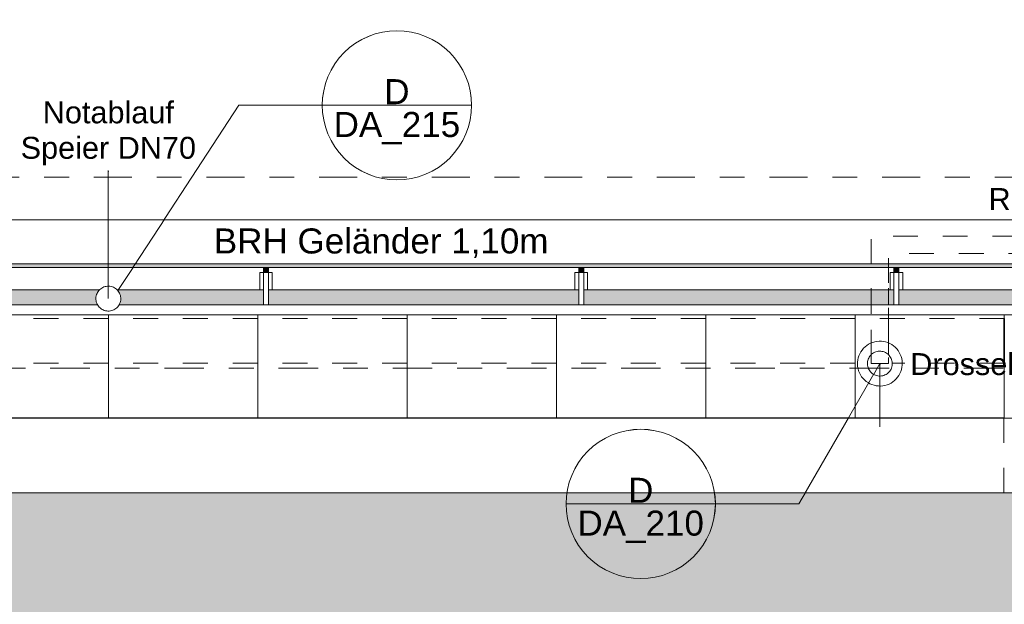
# Model space of a CAD drawing. Header units: metres. Extents: x -180 to 4, y -50 to 6.
# Tile 133 of 256: x -118.78 to -114.82, y -1.4 to 0.95. Entities that reach past the tile are written whole.
import ezdxf

# ---------------------------------------------------------------- set-up
doc = ezdxf.new("R2010")
doc.units = ezdxf.units.M
doc.header["$LTSCALE"] = 0.05
doc.header["$PDMODE"] = 1
doc.header["$PDSIZE"] = -2
for name, pattern in [('ISO-02 Strichlinie', [3.81, 3.048, -0.762]), ('ISO-10 Strichpunktlinie', [4.699, 3.048, -0.762, 0.127, -0.762]), ('Linienart-1', [2.116328, 1.058164, -1.058164]), ('Linienart-20', [2.116531, 1.058062, -1.058469]), ('Linienart-50', [2.116531, 1.058062, -1.058469]), ('Linienart-53', [5.291531, 3.175, -1.058062, 0.352704, -0.705764])]:
    doc.linetypes.add(name, pattern=pattern)
doc.layers.get('0').update_dxf_attribs({"lineweight": 25})
for name, color, linetype, lineweight, true_color in [('30 -33 Aussenwände- 7 Fassade_ Elemente', 7, 'Continuous', 9, 0x00aacc), ('30 -35 Decken- 1 Konstruktion-Träger- Stahlbeton', 7, 'Continuous', 13, 0x33aa00), ('30 -36 Dächer- 3 Dachbeläge', 7, 'Continuous', 15, 0x9999ff), ('30 -36 Dächer- 4 Dachbekleidungen', 7, 'Continuous', 9, 0xccccff), ('40 -41 Abwasser_Wasser_Gas- 1 Abwasser + sanitäre Anlagen', 7, 'Continuous', 9, 0xff6633), ('70 -72 Beschriftung- 1 Beschriftung allgemein', 7, 'Continuous', 9, 0xff6633), ('70 -72 Beschriftung- 7 Detailverweise', 7, 'Continuous', 9, 0x00dd00), ('70 -72 Beschriftung- 7 Detailverweise Linie', 7, 'Continuous', 9, 0x00dd00), ('70 -76 Bemaßung- 2 Allgemein', 7, 'Continuous', 5, 0x6666cc)]:
    doc.layers.add(name, color=color, linetype=linetype, lineweight=lineweight, true_color=true_color)
for name, color, linetype, lineweight in [('40 -41 Abwasser_Wasser_Gas- 2 Wasser-1', 7, 'Continuous', 15), ('60- 61 allgemeine Ausstattung- 4 Terrassen', 7, 'Continuous', 9), ('70 -71 Achsen- 1 Gebäudeachsen', 7, 'Linienart-53', 18), ('Keine', 7, 'Continuous', 9)]:
    doc.layers.add(name, color=color, linetype=linetype, lineweight=lineweight)
doc.styles.add('Arial', font='arial.ttf')
doc.dimstyles.new('k+k 1_50', dxfattribs={"dimtxt": 0.100689, "dimasz": 0.05302, "dimexe": 0.05, "dimexo": 0.15, "dimgap": 0.01, "dimtad": 1, "dimdec": 3, "dimtxsty": 'Arial', "dimblk": 'VW_SLASH', "dimblk1": 'VW_SLASH', "dimblk2": 'VW_SLASH', "dimcen": 0, "dimdle": 0.05, "dimadec": 3, "dimazin": 0, "dimtfac": 0.75, "dimtdec": 3, "dimtix": 1, "dimtmove": 0, "dimatfit": 0, "dimldrblk": 'VW_SLASH-1', "dimfxl": 0.125, "dimfxlon": 1, "dimfrac": 2, "dimtolj": 1, "dimarcsym": 0})

# ---------------------------------------------------------------- blocks, each defined once
blk = doc.blocks.new('Gruppe-4403')
at = {"layer": '30 -35 Decken- 1 Konstruktion-Träger- Stahlbeton', "color": 7, "linetype": 'Linienart-20', "lineweight": 13, "transparency": 33554687}
for p, q in [((-114.821, -0.247), (-122.021, -0.247)), ((-114.821, -0.427), (-122.021, -0.427))]:
    blk.add_line(p, q, dxfattribs=at)
at = {"layer": '30 -35 Decken- 1 Konstruktion-Träger- Stahlbeton', "color": 7, "linetype": 'Continuous', "lineweight": 35, "transparency": 33554687, "flags": 128}
blk.add_lwpolyline([(-114.821, -0.427), (-114.821, -0.247)], dxfattribs=at)
at = {"layer": '30 -35 Decken- 1 Konstruktion-Träger- Stahlbeton', "color": 0, "flags": 1}
for tag in ['IFC_UUID', 'instanceID']:
    blk.add_attdef(tag, (-122.021, -0.427), '', height=0.00018, dxfattribs=at)
blk = doc.blocks.new('_03-OG3_Tragwerk (2D)')
at = {"layer": '30 -35 Decken- 1 Konstruktion-Träger- Stahlbeton'}
blk.add_blockref('Gruppe-4403', (0, 0), dxfattribs=at)
blk = doc.blocks.new('Gruppe-6668')
at = {"layer": '70 -72 Beschriftung- 1 Beschriftung allgemein', "insert": (-114.621, 0.2772), "char_height": 0.0881, "attachment_point": 2, "line_spacing_factor": 0.969685, "style": 'Arial'}
blk.add_mtext('RR DN70', dxfattribs=at)
at = {"color": 255}
blk.add_wipeout([(-114.5907, 0.0315), (-114.5926, 0.0286), (-114.5947, 0.0259), (-114.5971, 0.0234), (-114.5997, 0.0212), (-114.6025, 0.0192), (-114.6055, 0.0176), (-114.6087, 0.0162), (-114.6119, 0.0151), (-114.6153, 0.0144), (-114.6187, 0.014), (-114.6221, 0.014), (-114.6256, 0.0143), (-114.6289, 0.0149), (-114.6323, 0.0158), (-114.6354, 0.0171), (-114.6385, 0.0186), (-114.6414, 0.0205), (-114.6441, 0.0226), (-114.6465, 0.025), (-114.6488, 0.0276), (-114.6507, 0.0305), (-114.6524, 0.0335), (-114.6538, 0.0366), (-114.6548, 0.0399), (-114.6555, 0.0433), (-114.6559, 0.0467), (-114.656, 0.0501), (-114.6557, 0.0535), (-114.6551, 0.0569), (-114.6541, 0.0602), (-114.6529, 0.0634), (-114.6513, 0.0665), (-114.6494, 0.0693), (-114.6473, 0.072), (-114.6449, 0.0745), (-114.6423, 0.0767), (-114.6395, 0.0787), (-114.6365, 0.0803), (-114.6333, 0.0817), (-114.6301, 0.0828), (-114.6267, 0.0835), (-114.6233, 0.0839), (-114.6199, 0.0839), (-114.6164, 0.0837), (-114.6131, 0.083), (-114.6097, 0.0821), (-114.6066, 0.0808), (-114.6035, 0.0793), (-114.6006, 0.0774), (-114.5979, 0.0753), (-114.5955, 0.0729), (-114.5932, 0.0703), (-114.5913, 0.0674), (-114.5896, 0.0644), (-114.5882, 0.0613), (-114.5872, 0.058), (-114.5865, 0.0547), (-114.5861, 0.0512), (-114.586, 0.0478), (-114.5863, 0.0444), (-114.5869, 0.041), (-114.5879, 0.0377), (-114.5891, 0.0345)], dxfattribs=at).dxf.layer = '40 -41 Abwasser_Wasser_Gas- 2 Wasser-1'
at = {"layer": '40 -41 Abwasser_Wasser_Gas- 2 Wasser-1', "flags": 128}
blk.add_lwpolyline([(-114.5907, 0.0315), (-114.5926, 0.0286), (-114.5947, 0.0259), (-114.5971, 0.0234), (-114.5997, 0.0212), (-114.6025, 0.0192), (-114.6055, 0.0176), (-114.6087, 0.0162), (-114.6119, 0.0151), (-114.6153, 0.0144), (-114.6187, 0.014), (-114.6221, 0.014), (-114.6256, 0.0143), (-114.6289, 0.0149), (-114.6323, 0.0158), (-114.6354, 0.0171), (-114.6385, 0.0186), (-114.6414, 0.0205), (-114.6441, 0.0226), (-114.6465, 0.025), (-114.6488, 0.0276), (-114.6507, 0.0305), (-114.6524, 0.0335), (-114.6538, 0.0366), (-114.6548, 0.0399), (-114.6555, 0.0433), (-114.6559, 0.0467), (-114.656, 0.0501), (-114.6557, 0.0535), (-114.6551, 0.0569), (-114.6541, 0.0602), (-114.6529, 0.0634), (-114.6513, 0.0665), (-114.6494, 0.0693), (-114.6473, 0.072), (-114.6449, 0.0745), (-114.6423, 0.0767), (-114.6395, 0.0787), (-114.6365, 0.0803), (-114.6333, 0.0817), (-114.6301, 0.0828), (-114.6267, 0.0835), (-114.6233, 0.0839), (-114.6199, 0.0839), (-114.6164, 0.0837), (-114.6131, 0.083), (-114.6097, 0.0821), (-114.6066, 0.0808), (-114.6035, 0.0793), (-114.6006, 0.0774), (-114.5979, 0.0753), (-114.5955, 0.0729), (-114.5932, 0.0703), (-114.5913, 0.0674), (-114.5896, 0.0644), (-114.5882, 0.0613), (-114.5872, 0.058), (-114.5865, 0.0547), (-114.5861, 0.0512), (-114.586, 0.0478), (-114.5863, 0.0444), (-114.5869, 0.041), (-114.5879, 0.0377), (-114.5891, 0.0345)], close=True, dxfattribs=at)
blk = doc.blocks.new('Gruppe-6676')
at = {"layer": '40 -41 Abwasser_Wasser_Gas- 2 Wasser-1', "color": 7}
blk.add_blockref('Gruppe-6668', (0, 0), dxfattribs=at)
blk = doc.blocks.new('Gruppe-8288')
at = {"layer": '70 -72 Beschriftung- 1 Beschriftung allgemein', "insert": (-115.1988, -0.386), "char_height": 0.088103, "attachment_point": 1, "line_spacing_factor": 0.969685, "style": 'Arial'}
blk.add_mtext('Drosselablauf DN70', dxfattribs=at)
at = {"color": 255}
blk.add_wipeout([(-115.2777, -0.4033), (-115.2755, -0.4076), (-115.2737, -0.4122), (-115.2723, -0.4169), (-115.2714, -0.4217), (-115.271, -0.4266), (-115.2711, -0.4315), (-115.2717, -0.4364), (-115.2727, -0.4412), (-115.2742, -0.4459), (-115.2762, -0.4504), (-115.2785, -0.4547), (-115.2813, -0.4587), (-115.2845, -0.4625), (-115.288, -0.4659), (-115.2919, -0.4689), (-115.296, -0.4716), (-115.3004, -0.4738), (-115.3049, -0.4756), (-115.3096, -0.477), (-115.3145, -0.4778), (-115.3194, -0.4782), (-115.3243, -0.4782), (-115.3291, -0.4776), (-115.3339, -0.4766), (-115.3386, -0.4751), (-115.3431, -0.4731), (-115.3474, -0.4707), (-115.3514, -0.4679), (-115.3552, -0.4648), (-115.3586, -0.4612), (-115.3616, -0.4574), (-115.3643, -0.4533), (-115.3665, -0.4489), (-115.3683, -0.4443), (-115.3697, -0.4396), (-115.3706, -0.4348), (-115.371, -0.4299), (-115.3709, -0.425), (-115.3703, -0.4201), (-115.3693, -0.4153), (-115.3678, -0.4107), (-115.3658, -0.4062), (-115.3635, -0.4019), (-115.3607, -0.3978), (-115.3575, -0.3941), (-115.354, -0.3907), (-115.3501, -0.3876), (-115.346, -0.385), (-115.3416, -0.3827), (-115.3371, -0.3809), (-115.3324, -0.3796), (-115.3275, -0.3787), (-115.3226, -0.3783), (-115.3177, -0.3784), (-115.3129, -0.3789), (-115.3081, -0.38), (-115.3034, -0.3815), (-115.2989, -0.3834), (-115.2946, -0.3858), (-115.2906, -0.3886), (-115.2868, -0.3918), (-115.2834, -0.3953), (-115.2804, -0.3991)], dxfattribs=at).dxf.layer = '40 -41 Abwasser_Wasser_Gas- 2 Wasser-1'
at = {"layer": '40 -41 Abwasser_Wasser_Gas- 1 Abwasser + sanitäre Anlagen', "linetype": 'Continuous', "lineweight": 0}
blk.add_hatch(color=30, dxfattribs=at).paths.add_polyline_path([(-115.3218, -0.4313), (-115.321, -0.4283), (-115.3202, -0.4313)])
at = {"layer": '40 -41 Abwasser_Wasser_Gas- 1 Abwasser + sanitäre Anlagen', "linetype": 'Linienart-50'}
for p, q in [((-115.356, -0.3926), (-115.356, -0.1249)), ((-115.286, -0.3926), (-115.286, -0.1249)), ((-115.321, -0.6827), (-115.321, -0.4283))]:
    blk.add_line(p, q, dxfattribs=at)
at = {"layer": '40 -41 Abwasser_Wasser_Gas- 1 Abwasser + sanitäre Anlagen', "lineweight": 5, "flags": 128}
blk.add_lwpolyline([(-115.3218, -0.4313), (-115.321, -0.4283), (-115.3202, -0.4313)], close=True, dxfattribs=at)
at = {"layer": '40 -41 Abwasser_Wasser_Gas- 2 Wasser-1'}
blk.add_line((-115.321, -0.4283), (-115.321, -0.6203), dxfattribs=at)
at = {"layer": '40 -41 Abwasser_Wasser_Gas- 2 Wasser-1', "flags": 128}
for points in [[(-115.2431, -0.3833), (-115.239, -0.3911), (-115.2358, -0.3993), (-115.2334, -0.4078), (-115.2318, -0.4165), (-115.231, -0.4253), (-115.2312, -0.4342), (-115.2322, -0.4429), (-115.2341, -0.4516), (-115.2368, -0.46), (-115.2403, -0.4681), (-115.2446, -0.4758), (-115.2496, -0.4831), (-115.2553, -0.4898), (-115.2617, -0.4959), (-115.2686, -0.5014), (-115.276, -0.5062), (-115.2839, -0.5102), (-115.2921, -0.5135), (-115.3006, -0.5159), (-115.3093, -0.5175), (-115.3181, -0.5182), (-115.3269, -0.5181), (-115.3357, -0.5171), (-115.3443, -0.5152), (-115.3527, -0.5125), (-115.3608, -0.509), (-115.3685, -0.5047), (-115.3758, -0.4997), (-115.3825, -0.494), (-115.3887, -0.4876), (-115.3942, -0.4807), (-115.3989, -0.4733), (-115.403, -0.4654), (-115.4062, -0.4572), (-115.4086, -0.4487), (-115.4102, -0.44), (-115.411, -0.4312), (-115.4108, -0.4224), (-115.4098, -0.4136), (-115.4079, -0.405), (-115.4052, -0.3966), (-115.4017, -0.3885), (-115.3974, -0.3807), (-115.3924, -0.3735), (-115.3867, -0.3667), (-115.3803, -0.3606), (-115.3734, -0.3551), (-115.366, -0.3503), (-115.3581, -0.3463), (-115.3499, -0.343), (-115.3414, -0.3406), (-115.3327, -0.339), (-115.3239, -0.3383), (-115.3151, -0.3385), (-115.3063, -0.3395), (-115.2977, -0.3413), (-115.2893, -0.344), (-115.2812, -0.3476), (-115.2735, -0.3518), (-115.2662, -0.3569), (-115.2595, -0.3626), (-115.2533, -0.3689), (-115.2478, -0.3758)], [(-115.2777, -0.4033), (-115.2755, -0.4076), (-115.2737, -0.4122), (-115.2723, -0.4169), (-115.2714, -0.4217), (-115.271, -0.4266), (-115.2711, -0.4315), (-115.2717, -0.4364), (-115.2727, -0.4412), (-115.2742, -0.4459), (-115.2762, -0.4504), (-115.2785, -0.4547), (-115.2813, -0.4587), (-115.2845, -0.4625), (-115.288, -0.4659), (-115.2919, -0.4689), (-115.296, -0.4716), (-115.3004, -0.4738), (-115.3049, -0.4756), (-115.3096, -0.477), (-115.3145, -0.4778), (-115.3194, -0.4782), (-115.3243, -0.4782), (-115.3291, -0.4776), (-115.3339, -0.4766), (-115.3386, -0.4751), (-115.3431, -0.4731), (-115.3474, -0.4707), (-115.3514, -0.4679), (-115.3552, -0.4648), (-115.3586, -0.4612), (-115.3616, -0.4574), (-115.3643, -0.4533), (-115.3665, -0.4489), (-115.3683, -0.4443), (-115.3697, -0.4396), (-115.3706, -0.4348), (-115.371, -0.4299), (-115.3709, -0.425), (-115.3703, -0.4201), (-115.3693, -0.4153), (-115.3678, -0.4107), (-115.3658, -0.4062), (-115.3635, -0.4019), (-115.3607, -0.3978), (-115.3575, -0.3941), (-115.354, -0.3907), (-115.3501, -0.3876), (-115.346, -0.385), (-115.3416, -0.3827), (-115.3371, -0.3809), (-115.3324, -0.3796), (-115.3275, -0.3787), (-115.3226, -0.3783), (-115.3177, -0.3784), (-115.3129, -0.3789), (-115.3081, -0.38), (-115.3034, -0.3815), (-115.2989, -0.3834), (-115.2946, -0.3858), (-115.2906, -0.3886), (-115.2868, -0.3918), (-115.2834, -0.3953), (-115.2804, -0.3991)]]:
    blk.add_lwpolyline(points, close=True, dxfattribs=at)
blk = doc.blocks.new('Gruppe-8298')
at = {"layer": '70 -72 Beschriftung- 1 Beschriftung allgemein', "linetype": 'Continuous', "lineweight": 0}
blk.add_hatch(color=30, dxfattribs=at).paths.add_polyline_path([(-118.4218, 0.3446), (-118.421, 0.3476), (-118.4202, 0.3446)])
at = {"layer": '70 -72 Beschriftung- 1 Beschriftung allgemein', "lineweight": 5, "flags": 128}
blk.add_lwpolyline([(-118.4218, 0.3446), (-118.421, 0.3476), (-118.4202, 0.3446)], close=True, dxfattribs=at)
at = {"layer": '70 -72 Beschriftung- 1 Beschriftung allgemein', "insert": (-118.421, 0.6257), "char_height": 0.088103, "attachment_point": 2, "line_spacing_factor": 0.969685, "style": 'Arial'}
blk.add_mtext('Notablauf\\PSpeier DN70', dxfattribs=at)
at = {"color": 255}
blk.add_wipeout([(-118.3777, -0.192), (-118.3804, -0.1962), (-118.3834, -0.2), (-118.3868, -0.2035), (-118.3906, -0.2067), (-118.3946, -0.2095), (-118.3989, -0.2119), (-118.4034, -0.2138), (-118.4081, -0.2153), (-118.4129, -0.2164), (-118.4177, -0.2169), (-118.4226, -0.217), (-118.4275, -0.2166), (-118.4324, -0.2157), (-118.4371, -0.2144), (-118.4416, -0.2126), (-118.446, -0.2103), (-118.4501, -0.2077), (-118.454, -0.2046), (-118.4575, -0.2012), (-118.4607, -0.1975), (-118.4635, -0.1934), (-118.4658, -0.1892), (-118.4678, -0.1847), (-118.4693, -0.18), (-118.4703, -0.1752), (-118.4709, -0.1703), (-118.471, -0.1654), (-118.4706, -0.1605), (-118.4697, -0.1557), (-118.4683, -0.151), (-118.4665, -0.1464), (-118.4643, -0.142), (-118.4616, -0.1379), (-118.4586, -0.1341), (-118.4552, -0.1305), (-118.4514, -0.1274), (-118.4474, -0.1246), (-118.4431, -0.1222), (-118.4386, -0.1202), (-118.4339, -0.1187), (-118.4291, -0.1177), (-118.4243, -0.1171), (-118.4194, -0.1171), (-118.4145, -0.1175), (-118.4096, -0.1183), (-118.4049, -0.1197), (-118.4004, -0.1215), (-118.396, -0.1237), (-118.3919, -0.1264), (-118.388, -0.1294), (-118.3845, -0.1329), (-118.3813, -0.1366), (-118.3785, -0.1406), (-118.3762, -0.1449), (-118.3742, -0.1494), (-118.3727, -0.1541), (-118.3717, -0.1589), (-118.3711, -0.1638), (-118.371, -0.1687), (-118.3714, -0.1736), (-118.3723, -0.1784), (-118.3737, -0.1831), (-118.3755, -0.1877)], dxfattribs=at).dxf.layer = '40 -41 Abwasser_Wasser_Gas- 2 Wasser-1'
at = {"layer": '40 -41 Abwasser_Wasser_Gas- 2 Wasser-1', "flags": 128}
blk.add_lwpolyline([(-118.3777, -0.192), (-118.3804, -0.1962), (-118.3834, -0.2), (-118.3868, -0.2035), (-118.3906, -0.2067), (-118.3946, -0.2095), (-118.3989, -0.2119), (-118.4034, -0.2138), (-118.4081, -0.2153), (-118.4129, -0.2164), (-118.4177, -0.2169), (-118.4226, -0.217), (-118.4275, -0.2166), (-118.4324, -0.2157), (-118.4371, -0.2144), (-118.4416, -0.2126), (-118.446, -0.2103), (-118.4501, -0.2077), (-118.454, -0.2046), (-118.4575, -0.2012), (-118.4607, -0.1975), (-118.4635, -0.1934), (-118.4658, -0.1892), (-118.4678, -0.1847), (-118.4693, -0.18), (-118.4703, -0.1752), (-118.4709, -0.1703), (-118.471, -0.1654), (-118.4706, -0.1605), (-118.4697, -0.1557), (-118.4683, -0.151), (-118.4665, -0.1464), (-118.4643, -0.142), (-118.4616, -0.1379), (-118.4586, -0.1341), (-118.4552, -0.1305), (-118.4514, -0.1274), (-118.4474, -0.1246), (-118.4431, -0.1222), (-118.4386, -0.1202), (-118.4339, -0.1187), (-118.4291, -0.1177), (-118.4243, -0.1171), (-118.4194, -0.1171), (-118.4145, -0.1175), (-118.4096, -0.1183), (-118.4049, -0.1197), (-118.4004, -0.1215), (-118.396, -0.1237), (-118.3919, -0.1264), (-118.388, -0.1294), (-118.3845, -0.1329), (-118.3813, -0.1366), (-118.3785, -0.1406), (-118.3762, -0.1449), (-118.3742, -0.1494), (-118.3727, -0.1541), (-118.3717, -0.1589), (-118.3711, -0.1638), (-118.371, -0.1687), (-118.3714, -0.1736), (-118.3723, -0.1784), (-118.3737, -0.1831), (-118.3755, -0.1877)], close=True, dxfattribs=at)
at = {"layer": '70 -72 Beschriftung- 1 Beschriftung allgemein'}
blk.add_line((-118.421, -0.167), (-118.421, 0.3476), dxfattribs=at)
blk = doc.blocks.new('Gruppe-8366')
at = {"layer": '70 -72 Beschriftung- 7 Detailverweise'}
blk.add_line((0.935, 0), (0.335, 0), dxfattribs=at)
at = {"layer": '70 -72 Beschriftung- 7 Detailverweise', "flags": 128}
blk.add_lwpolyline([(0.935, 0), (0.9336, -0.0294), (0.9292, -0.0585), (0.9221, -0.0871), (0.9122, -0.1148), (0.8996, -0.1414), (0.8844, -0.1667), (0.8669, -0.1903), (0.8471, -0.2121), (0.8253, -0.2319), (0.8017, -0.2494), (0.7764, -0.2646), (0.7498, -0.2772), (0.7221, -0.2871), (0.6935, -0.2942), (0.6644, -0.2986), (0.635, -0.3), (0.6056, -0.2986), (0.5765, -0.2942), (0.5479, -0.2871), (0.5202, -0.2772), (0.4936, -0.2646), (0.4683, -0.2494), (0.4447, -0.2319), (0.4229, -0.2121), (0.4031, -0.1903), (0.3856, -0.1667), (0.3704, -0.1414), (0.3578, -0.1148), (0.3479, -0.0871), (0.3408, -0.0585), (0.3364, -0.0294), (0.335, 0), (0.3364, 0.0294), (0.3408, 0.0585), (0.3479, 0.0871), (0.3578, 0.1148), (0.3704, 0.1414), (0.3856, 0.1667), (0.4031, 0.1903), (0.4229, 0.2121), (0.4447, 0.2319), (0.4683, 0.2494), (0.4936, 0.2646), (0.5202, 0.2772), (0.5479, 0.2871), (0.5765, 0.2942), (0.6056, 0.2986), (0.635, 0.3), (0.6644, 0.2986), (0.6935, 0.2942), (0.7221, 0.2871), (0.7498, 0.2772), (0.7764, 0.2646), (0.8017, 0.2494), (0.8253, 0.2319), (0.8471, 0.2121), (0.8669, 0.1903), (0.8844, 0.1667), (0.8996, 0.1414), (0.9122, 0.1148), (0.9221, 0.0871), (0.9292, 0.0585), (0.9336, 0.0294)], close=True, dxfattribs=at)
at = {"layer": '70 -72 Beschriftung- 7 Detailverweise'}
blk.add_point((0.635, 0), dxfattribs=at)
at = {"layer": '70 -72 Beschriftung- 7 Detailverweise', "line_spacing_factor": 0.96878, "style": 'Arial'}
for s, insert, char_height, attachment_point in [('D', (0.635, 0.0046), 0.1007, 8), ('DA_215', (0.635, -0.0267), 0.10069, 2)]:
    blk.add_mtext(s, dxfattribs=dict(at, insert=insert, char_height=char_height, attachment_point=attachment_point))
blk = doc.blocks.new('Referenzmarkierung-72')
at = {"layer": '70 -72 Beschriftung- 7 Detailverweise', "transparency": 33554687}
for q in [(-0.4863, -0.7448), (0.635, 0)]:
    blk.add_line((0, 0), q, dxfattribs=at)
at = {"layer": '70 -72 Beschriftung- 7 Detailverweise', "color": 7, "transparency": 33554687}
blk.add_blockref('Gruppe-8366', (0, 0), dxfattribs=at)
blk = doc.blocks.new('Gruppe-8367')
at = {"layer": '70 -72 Beschriftung- 7 Detailverweise'}
blk.add_line((-0.335, 0), (-0.935, 0), dxfattribs=at)
at = {"layer": '70 -72 Beschriftung- 7 Detailverweise', "flags": 128}
blk.add_lwpolyline([(-0.335, 0), (-0.3364, -0.0294), (-0.3408, -0.0585), (-0.3479, -0.0871), (-0.3578, -0.1148), (-0.3704, -0.1414), (-0.3856, -0.1667), (-0.4031, -0.1903), (-0.4229, -0.2121), (-0.4447, -0.2319), (-0.4683, -0.2494), (-0.4936, -0.2646), (-0.5202, -0.2772), (-0.5479, -0.2871), (-0.5765, -0.2942), (-0.6056, -0.2986), (-0.635, -0.3), (-0.6644, -0.2986), (-0.6935, -0.2942), (-0.7221, -0.2871), (-0.7498, -0.2772), (-0.7764, -0.2646), (-0.8017, -0.2494), (-0.8253, -0.2319), (-0.8471, -0.2121), (-0.8669, -0.1903), (-0.8844, -0.1667), (-0.8996, -0.1414), (-0.9122, -0.1148), (-0.9221, -0.0871), (-0.9292, -0.0585), (-0.9336, -0.0294), (-0.935, 0), (-0.9336, 0.0294), (-0.9292, 0.0585), (-0.9221, 0.0871), (-0.9122, 0.1148), (-0.8996, 0.1414), (-0.8844, 0.1667), (-0.8669, 0.1903), (-0.8471, 0.2121), (-0.8253, 0.2319), (-0.8017, 0.2494), (-0.7764, 0.2646), (-0.7498, 0.2772), (-0.7221, 0.2871), (-0.6935, 0.2942), (-0.6644, 0.2986), (-0.635, 0.3), (-0.6056, 0.2986), (-0.5765, 0.2942), (-0.5479, 0.2871), (-0.5202, 0.2772), (-0.4936, 0.2646), (-0.4683, 0.2494), (-0.4447, 0.2319), (-0.4229, 0.2121), (-0.4031, 0.1903), (-0.3856, 0.1667), (-0.3704, 0.1414), (-0.3578, 0.1148), (-0.3479, 0.0871), (-0.3408, 0.0585), (-0.3364, 0.0294)], close=True, dxfattribs=at)
at = {"layer": '70 -72 Beschriftung- 7 Detailverweise'}
blk.add_point((-0.635, 0), dxfattribs=at)
at = {"layer": '70 -72 Beschriftung- 7 Detailverweise', "line_spacing_factor": 0.96878, "style": 'Arial'}
for s, insert, char_height, attachment_point in [('D', (-0.635, 0.0046), 0.1007, 8), ('DA_210', (-0.635, -0.0267), 0.10069, 2)]:
    blk.add_mtext(s, dxfattribs=dict(at, insert=insert, char_height=char_height, attachment_point=attachment_point))
blk = doc.blocks.new('Referenzmarkierung-73')
at = {"layer": '70 -72 Beschriftung- 7 Detailverweise', "transparency": 33554687}
for q in [(0.326, 0.564), (-0.635, 0)]:
    blk.add_line((0, 0), q, dxfattribs=at)
at = {"layer": '70 -72 Beschriftung- 7 Detailverweise', "color": 7, "transparency": 33554687}
blk.add_blockref('Gruppe-8367', (0, 0), dxfattribs=at)
blk = doc.blocks.new('Gruppe-8416')
at = {"layer": '70 -72 Beschriftung- 1 Beschriftung allgemein', "insert": (-117.997, 0.1151), "char_height": 0.100689, "attachment_point": 1, "line_spacing_factor": 0.970891, "style": 'Arial'}
blk.add_mtext('BRH Geländer 1,10m', dxfattribs=at)
blk = doc.blocks.new('Gruppe-8641')
at = {"color": 255}
blk.add_wipeout([(-117.7777, -0.132), (-117.7777, -0.062), (-117.7977, -0.062), (-117.7977, -0.132)], dxfattribs=at).dxf.layer = '30 -36 Dächer- 4 Dachbekleidungen'
at = {"layer": '30 -36 Dächer- 3 Dachbeläge', "linetype": 'Continuous', "lineweight": 0, "transparency": 33554687}
blk.add_hatch(color=254, dxfattribs=at).paths.add_polyline_path([(-117.7777, -0.042), (-117.7777, -0.062), (-117.7977, -0.062), (-117.7977, -0.042)])
at = {"layer": '30 -36 Dächer- 3 Dachbeläge', "color": 254, "linetype": 'Continuous', "lineweight": 9, "true_color": 0xccccff, "transparency": 33554687, "flags": 128}
blk.add_lwpolyline([(-117.7777, -0.042), (-117.7777, -0.062), (-117.7977, -0.062), (-117.7977, -0.042)], dxfattribs=at)
at = {"layer": '30 -36 Dächer- 4 Dachbekleidungen', "flags": 128}
for points in [[(-117.8127, -0.132), (-117.8127, -0.062), (-117.7977, -0.062)], [(-117.7777, -0.132), (-117.7777, -0.062), (-117.7977, -0.062), (-117.7977, -0.132)], [(-117.7627, -0.132), (-117.7627, -0.062), (-117.7777, -0.062)]]:
    blk.add_lwpolyline(points, dxfattribs=at)
at = {"color": 255}
blk.add_wipeout([(-117.7777, -0.132), (-117.7777, -0.192), (-117.7977, -0.192), (-117.7977, -0.132)], dxfattribs=at).dxf.layer = '30 -36 Dächer- 4 Dachbekleidungen'
at = {"layer": '30 -36 Dächer- 4 Dachbekleidungen', "flags": 128}
blk.add_lwpolyline([(-117.7777, -0.132), (-117.7777, -0.192), (-117.7977, -0.192), (-117.7977, -0.132)], dxfattribs=at)
blk = doc.blocks.new('Gruppe-8642')
at = {"color": 255}
blk.add_wipeout([(-116.511, -0.132), (-116.511, -0.062), (-116.531, -0.062), (-116.531, -0.132)], dxfattribs=at).dxf.layer = '30 -36 Dächer- 4 Dachbekleidungen'
at = {"layer": '30 -36 Dächer- 3 Dachbeläge', "linetype": 'Continuous', "lineweight": 0, "transparency": 33554687}
blk.add_hatch(color=254, dxfattribs=at).paths.add_polyline_path([(-116.511, -0.042), (-116.511, -0.062), (-116.531, -0.062), (-116.531, -0.042)])
at = {"layer": '30 -36 Dächer- 3 Dachbeläge', "color": 254, "linetype": 'Continuous', "lineweight": 9, "true_color": 0xccccff, "transparency": 33554687, "flags": 128}
blk.add_lwpolyline([(-116.511, -0.042), (-116.511, -0.062), (-116.531, -0.062), (-116.531, -0.042)], dxfattribs=at)
at = {"layer": '30 -36 Dächer- 4 Dachbekleidungen', "flags": 128}
for points in [[(-116.546, -0.132), (-116.546, -0.062), (-116.531, -0.062)], [(-116.511, -0.132), (-116.511, -0.062), (-116.531, -0.062), (-116.531, -0.132)], [(-116.496, -0.132), (-116.496, -0.062), (-116.511, -0.062)]]:
    blk.add_lwpolyline(points, dxfattribs=at)
at = {"color": 255}
blk.add_wipeout([(-116.511, -0.132), (-116.511, -0.192), (-116.531, -0.192), (-116.531, -0.132)], dxfattribs=at).dxf.layer = '30 -36 Dächer- 4 Dachbekleidungen'
at = {"layer": '30 -36 Dächer- 4 Dachbekleidungen', "flags": 128}
blk.add_lwpolyline([(-116.511, -0.132), (-116.511, -0.192), (-116.531, -0.192), (-116.531, -0.132)], dxfattribs=at)
blk = doc.blocks.new('Gruppe-8643')
at = {"color": 255}
blk.add_wipeout([(-115.2443, -0.132), (-115.2443, -0.062), (-115.2643, -0.062), (-115.2643, -0.132)], dxfattribs=at).dxf.layer = '30 -36 Dächer- 4 Dachbekleidungen'
at = {"layer": '30 -36 Dächer- 3 Dachbeläge', "linetype": 'Continuous', "lineweight": 0, "transparency": 33554687}
blk.add_hatch(color=254, dxfattribs=at).paths.add_polyline_path([(-115.2443, -0.042), (-115.2443, -0.062), (-115.2643, -0.062), (-115.2643, -0.042)])
at = {"layer": '30 -36 Dächer- 3 Dachbeläge', "color": 254, "linetype": 'Continuous', "lineweight": 9, "true_color": 0xccccff, "transparency": 33554687, "flags": 128}
blk.add_lwpolyline([(-115.2443, -0.042), (-115.2443, -0.062), (-115.2643, -0.062), (-115.2643, -0.042)], dxfattribs=at)
at = {"layer": '30 -36 Dächer- 4 Dachbekleidungen', "flags": 128}
for points in [[(-115.2793, -0.132), (-115.2793, -0.062), (-115.2643, -0.062)], [(-115.2443, -0.132), (-115.2443, -0.062), (-115.2643, -0.062), (-115.2643, -0.132)], [(-115.2293, -0.132), (-115.2293, -0.062), (-115.2443, -0.062)]]:
    blk.add_lwpolyline(points, dxfattribs=at)
at = {"color": 255}
blk.add_wipeout([(-115.2443, -0.132), (-115.2443, -0.192), (-115.2643, -0.192), (-115.2643, -0.132)], dxfattribs=at).dxf.layer = '30 -36 Dächer- 4 Dachbekleidungen'
at = {"layer": '30 -36 Dächer- 4 Dachbekleidungen', "flags": 128}
blk.add_lwpolyline([(-115.2443, -0.132), (-115.2443, -0.192), (-115.2643, -0.192), (-115.2643, -0.132)], dxfattribs=at)
blk = doc.blocks.new('Gruppe-8878')
at = {"layer": '70 -72 Beschriftung- 7 Detailverweise', "transparency": 33554687}
blk.add_line((-117.89650948, 0.61), (-117.26150948, 0.61), dxfattribs=at)
at = {"layer": '70 -72 Beschriftung- 7 Detailverweise'}
blk.add_line((-116.96150948, 0.61), (-117.56150948, 0.61), dxfattribs=at)
at = {"layer": '70 -72 Beschriftung- 7 Detailverweise', "flags": 128}
blk.add_lwpolyline([(-116.96150948, 0.61), (-116.96295406, 0.58059486), (-116.9672739, 0.5514729), (-116.97442738, 0.5229146), (-116.98434562, 0.49519497), (-116.9969331, 0.46858098), (-117.0120686, 0.44332893), (-117.02960635, 0.41968201), (-117.04937745, 0.39786797), (-117.0711915, 0.37809686), (-117.09483841, 0.36055912), (-117.12009046, 0.34542362), (-117.14670445, 0.33283614), (-117.17442408, 0.3229179), (-117.20298239, 0.31576442), (-117.23210434, 0.31144458), (-117.26150948, 0.31), (-117.29091462, 0.31144458), (-117.32003658, 0.31576442), (-117.34859489, 0.3229179), (-117.37631451, 0.33283614), (-117.4029285, 0.34542362), (-117.42818055, 0.36055912), (-117.45182747, 0.37809686), (-117.47364152, 0.39786797), (-117.49341262, 0.41968201), (-117.51095037, 0.44332893), (-117.52608586, 0.46858098), (-117.53867334, 0.49519497), (-117.54859158, 0.5229146), (-117.55574507, 0.5514729), (-117.5600649, 0.58059486), (-117.56150948, 0.61), (-117.5600649, 0.63940514), (-117.55574507, 0.6685271), (-117.54859158, 0.6970854), (-117.53867334, 0.72480503), (-117.52608586, 0.75141902), (-117.51095037, 0.77667107), (-117.49341262, 0.80031799), (-117.47364152, 0.82213203), (-117.45182747, 0.84190314), (-117.42818055, 0.85944088), (-117.4029285, 0.87457638), (-117.37631451, 0.88716386), (-117.34859489, 0.8970821), (-117.32003658, 0.90423558), (-117.29091462, 0.90855542), (-117.26150948, 0.91), (-117.23210434, 0.90855542), (-117.20298239, 0.90423558), (-117.17442408, 0.8970821), (-117.14670445, 0.88716386), (-117.12009046, 0.87457638), (-117.09483841, 0.85944088), (-117.0711915, 0.84190314), (-117.04937745, 0.82213203), (-117.02960635, 0.80031799), (-117.0120686, 0.77667107), (-116.9969331, 0.75141902), (-116.98434562, 0.72480503), (-116.97442738, 0.6970854), (-116.9672739, 0.6685271), (-116.96295406, 0.63940514)], close=True, dxfattribs=at)
at = {"layer": '70 -72 Beschriftung- 7 Detailverweise'}
blk.add_point((-117.26150948, 0.61), dxfattribs=at)
at = {"layer": '70 -72 Beschriftung- 7 Detailverweise', "line_spacing_factor": 0.96878, "style": 'Arial'}
for s, insert, char_height, attachment_point in [('D', (-117.26150948, 0.61458611), 0.10068866, 8), ('DA_215', (-117.26150948, 0.58333588), 0.100688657, 2)]:
    blk.add_mtext(s, dxfattribs=dict(at, insert=insert, char_height=char_height, attachment_point=attachment_point))
at = {"color": 255}
blk.add_wipeout([(-122.15099996, 0.14995802), (-114.69099996, 0.14995802), (-114.69099996, -0.02704198), (-122.15099996, -0.02704198)], dxfattribs=at).dxf.layer = '30 -33 Aussenwände- 7 Fassade_ Elemente'
at = {"color": 255, "linetype": 'ISO-02 Strichlinie', "lineweight": 5, "transparency": 33554483}
blk.add_wipeout([(-114.62059596, -0.94704198), (-114.62059596, -11.49704198), (-114.82099996, -11.49704198), (-114.82099996, -11.89704198), (-114.62059596, -11.89704198), (-114.62059596, -12.11704198), (-122.22059596, -12.11704198), (-122.22059596, -11.89704198), (-122.02099996, -11.89704198), (-122.02099996, -11.49704198), (-122.22059596, -11.49704198), (-122.22059596, -0.94704198)], dxfattribs=at).dxf.layer = '60- 61 allgemeine Ausstattung- 4 Terrassen'
at = {"layer": '30 -36 Dächer- 3 Dachbeläge', "linetype": 'Continuous', "lineweight": 0}
blk.add_hatch(color=254, dxfattribs=at).paths.add_polyline_path([(-159.80099996, -0.19204198), (-83.34099996, -0.19204198), (-83.34099996, -0.02704198), (-159.80099996, -0.02704198)])
at = {"layer": '60- 61 allgemeine Ausstattung- 4 Terrassen', "linetype": 'Continuous', "lineweight": 9, "transparency": 33554483}
h = blk.add_hatch(dxfattribs=at)
h.set_pattern_fill('Sand 1 sehr fein SRF', style=0, pattern_type=2)
h.set_pattern_definition([(-22, (-129.5485, -6.532042), (-0.018555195, 0.04226461), [0.000625, -0.061875]), (14, (-129.540251, -6.554718), (-0.037110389, -0.027832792), [0.000625, -0.030625]), (-3.77456, (-129.599014, -6.56915), (-0.01958604, 0.06597403), [0.00028186, -0.09367194]), (-68, (-129.42892, -6.50524), (0.1926424, 0.04408), [0.00028125, -0.09346875]), (96, (-129.562934, -6.596983), (-0.036105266, -0.06319548), [0.0005625, -0.0931875]), (132, (-129.5351, -6.57328), (0.040202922, 0.004123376), [0.0003125, -0.0621875]), (-17, (-129.567055, -6.55678), (0.0930531, 0.02892868), [0.000625, -0.061875]), (-145, (-129.5619, -6.551625), (0.06266964, -0.04009224), [0.000625, -0.061875]), (-137, (-129.57633, -6.548533), (0.0494443, -0.02123569), [0.000625, -0.061875])])
h.paths.add_polyline_path([(-99.84099996, -11.27704198), (-99.35099996, -11.27704198), (-99.35099996, -11.10004198), (-99.54599996, -11.10004198), (-99.54599996, -8.69704198), (-101.84599996, -8.69704198), (-101.84599996, -2.69704198), (-99.54599996, -2.69704198), (-99.54599996, -0.94704198), (-159.62399996, -0.94704198), (-159.62399996, -2.69704198), (-155.87399996, -2.69704198), (-155.87399996, -8.69704198), (-159.62399996, -8.69704198), (-159.62399996, -11.62704198), (-159.80099996, -11.62704198), (-159.80099996, -12.11704198), (-100.01799996, -12.11704198), (-100.01799996, -11.76704198), (-99.84099996, -11.76704198)])
h.paths.add_polyline_path([(-152.82099996, -11.49704198), (-152.42099996, -11.49704198), (-152.42099996, -11.89704198), (-152.82099996, -11.89704198)])
h.paths.add_polyline_path([(-107.22099996, -11.49704198), (-106.82099996, -11.49704198), (-106.82099996, -11.89704198), (-107.22099996, -11.89704198)])
h.paths.add_polyline_path([(-114.82099996, -11.49704198), (-114.42099996, -11.49704198), (-114.42099996, -11.89704198), (-114.82099996, -11.89704198)])
h.paths.add_polyline_path([(-122.42099996, -11.49704198), (-122.02099996, -11.49704198), (-122.02099996, -11.89704198), (-122.42099996, -11.89704198)])
h.paths.add_polyline_path([(-130.02099996, -11.49704198), (-129.62099996, -11.49704198), (-129.62099996, -11.89704198), (-130.02099996, -11.89704198)])
h.paths.add_polyline_path([(-137.62099996, -11.49704198), (-137.22099996, -11.49704198), (-137.22099996, -11.89704198), (-137.62099996, -11.89704198)])
h.paths.add_polyline_path([(-145.22099996, -11.49704198), (-144.82099996, -11.49704198), (-144.82099996, -11.89704198), (-145.22099996, -11.89704198)])
at = {"layer": '30 -33 Aussenwände- 7 Fassade_ Elemente', "flags": 128}
blk.add_lwpolyline([(-122.15099996, 0.14995802), (-114.69099996, 0.14995802), (-114.69099996, -0.02704198), (-122.15099996, -0.02704198)], close=True, dxfattribs=at)
at = {"layer": '30 -36 Dächer- 3 Dachbeläge', "flags": 128}
blk.add_lwpolyline([(-159.80099996, -0.19204198), (-83.34099996, -0.19204198), (-83.34099996, -0.02704198), (-159.80099996, -0.02704198)], close=True, dxfattribs=at)
at = {"layer": '70 -72 Beschriftung- 7 Detailverweise'}
blk.add_line((-115.98199996, -0.99227209), (-116.58199996, -0.99227209), dxfattribs=at)
at = {"layer": '70 -72 Beschriftung- 7 Detailverweise', "transparency": 33554687}
blk.add_line((-115.64699996, -0.99227209), (-116.28199996, -0.99227209), dxfattribs=at)
at = {"layer": '70 -72 Beschriftung- 7 Detailverweise'}
blk.add_point((-116.28199996, -0.99227209), dxfattribs=at)
at = {"layer": '70 -72 Beschriftung- 1 Beschriftung allgemein', "color": 7}
blk.add_blockref('Gruppe-8416', (0, 0), dxfattribs=at)
at = {"layer": '70 -72 Beschriftung- 7 Detailverweise', "insert": (-116.28199996, -1.01893621), "char_height": 0.100688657, "attachment_point": 2, "line_spacing_factor": 0.96878, "style": 'Arial'}
blk.add_mtext('DA_210', dxfattribs=at)
at = {"color": 255}
blk.add_wipeout([(-159.80099996, -0.13204198), (-83.34099996, -0.13204198), (-83.34099996, -0.04204198), (-159.80099996, -0.04204198)], dxfattribs=at).dxf.layer = '30 -36 Dächer- 4 Dachbekleidungen'
at = {"color": 255, "lineweight": 9}
blk.add_wipeout([(-159.62399996, -0.64704198), (-83.51799996, -0.64704198), (-83.51799996, -0.94704198), (-159.62399996, -0.94704198)], dxfattribs=at).dxf.layer = '40 -41 Abwasser_Wasser_Gas- 2 Wasser-1'
at = {"layer": '60- 61 allgemeine Ausstattung- 4 Terrassen', "linetype": 'Continuous', "lineweight": 9, "transparency": 33554534}
h = blk.add_hatch(dxfattribs=at)
h.set_pattern_fill('Platte 60_60 SRF-1', style=0, pattern_type=2)
h.set_pattern_definition([(90, (-114.821, -0.64704), (-0.6, 7e-17), []), (0, (-114.821, -0.64704), (0, 0.6), [])])
h.paths.add_polyline_path([(-122.02099996, -0.19204198), (-114.82099996, -0.19204198), (-114.82099996, -0.64704198), (-122.02099996, -0.64704198)])
at = {"layer": '30 -36 Dächer- 4 Dachbekleidungen', "flags": 128}
blk.add_lwpolyline([(-159.80099996, -0.13204198), (-83.34099996, -0.13204198), (-83.34099996, -0.04204198), (-159.80099996, -0.04204198)], close=True, dxfattribs=at)
at = {"layer": '40 -41 Abwasser_Wasser_Gas- 2 Wasser-1', "color": 7, "lineweight": 9, "flags": 128}
blk.add_lwpolyline([(-159.62399996, -0.64704198), (-83.51799996, -0.64704198), (-83.51799996, -0.94704198), (-159.62399996, -0.94704198)], close=True, dxfattribs=at)
at = {"layer": '60- 61 allgemeine Ausstattung- 4 Terrassen', "color": 252, "linetype": 'Continuous', "lineweight": 9, "true_color": 0x888888, "transparency": 33554687, "flags": 128}
blk.add_lwpolyline([(-122.02099996, -0.19204198), (-114.82099996, -0.19204198), (-114.82099996, -0.64704198), (-122.02099996, -0.64704198)], close=True, dxfattribs=at)
at = {"layer": '70 -72 Beschriftung- 7 Detailverweise', "flags": 128}
blk.add_lwpolyline([(-115.98199996, -0.99227209), (-115.98344455, -1.02167724), (-115.98776438, -1.05079919), (-115.99491786, -1.0793575), (-116.00483611, -1.10707712), (-116.01742359, -1.13369111), (-116.03255908, -1.15894316), (-116.05009683, -1.18259008), (-116.06986793, -1.20440413), (-116.09168198, -1.22417523), (-116.11532889, -1.24171298), (-116.14058094, -1.25684847), (-116.16719494, -1.26943595), (-116.19491456, -1.27935419), (-116.22347287, -1.28650768), (-116.25259482, -1.29082751), (-116.28199996, -1.29227209), (-116.31140511, -1.29082751), (-116.34052706, -1.28650768), (-116.36908537, -1.27935419), (-116.39680499, -1.26943595), (-116.42341899, -1.25684847), (-116.44867103, -1.24171298), (-116.47231795, -1.22417523), (-116.494132, -1.20440413), (-116.5139031, -1.18259008), (-116.53144085, -1.15894316), (-116.54657634, -1.13369111), (-116.55916382, -1.10707712), (-116.56908207, -1.0793575), (-116.57623555, -1.05079919), (-116.58055538, -1.02167724), (-116.58199996, -0.99227209), (-116.58055538, -0.96286695), (-116.57623555, -0.933745), (-116.56908207, -0.90518669), (-116.55916382, -0.87746706), (-116.54657634, -0.85085307), (-116.53144085, -0.82560102), (-116.5139031, -0.80195411), (-116.494132, -0.78014006), (-116.47231795, -0.76036896), (-116.44867103, -0.74283121), (-116.42341899, -0.72769571), (-116.39680499, -0.71510823), (-116.36908537, -0.70518999), (-116.34052706, -0.69803651), (-116.31140511, -0.69371668), (-116.28199996, -0.69227209), (-116.25259482, -0.69371668), (-116.22347287, -0.69803651), (-116.19491456, -0.70518999), (-116.16719494, -0.71510823), (-116.14058094, -0.72769571), (-116.11532889, -0.74283121), (-116.09168198, -0.76036896), (-116.06986793, -0.78014006), (-116.05009683, -0.80195411), (-116.03255908, -0.82560102), (-116.01742359, -0.85085307), (-116.00483611, -0.87746706), (-115.99491786, -0.90518669), (-115.98776438, -0.933745), (-115.98344455, -0.96286695)], close=True, dxfattribs=at)
at = {"layer": '70 -72 Beschriftung- 7 Detailverweise', "insert": (-116.28199996, -0.98768598), "char_height": 0.10068866, "attachment_point": 8, "line_spacing_factor": 0.96878, "style": 'Arial'}
blk.add_mtext('D', dxfattribs=at)
at = {"color": 255}
blk.add_wipeout([(-159.80099996, -0.23204198), (-83.34099996, -0.23204198), (-83.34099996, -0.19204198), (-159.80099996, -0.19204198)], dxfattribs=at).dxf.layer = '30 -36 Dächer- 4 Dachbekleidungen'
at = {"layer": '30 -36 Dächer- 4 Dachbekleidungen', "flags": 128}
blk.add_lwpolyline([(-159.80099996, -0.23204198), (-83.34099996, -0.23204198), (-83.34099996, -0.19204198), (-159.80099996, -0.19204198)], close=True, dxfattribs=at)
at = {"layer": '40 -41 Abwasser_Wasser_Gas- 2 Wasser-1', "color": 7}
for name in ['Gruppe-8298', 'Gruppe-8288']:
    blk.add_blockref(name, (0, 0), dxfattribs=at)
at = {"layer": '70 -72 Beschriftung- 1 Beschriftung allgemein', "color": 7}
blk.add_blockref('Gruppe-8642', (0, 0), dxfattribs=at)
at = {"layer": '40 -41 Abwasser_Wasser_Gas- 1 Abwasser + sanitäre Anlagen', "linetype": 'Linienart-50', "flags": 128}
blk.add_lwpolyline([(-115.35599996, -0.42827209), (-115.35599996, 0.08395454), (-114.62099996, 0.08395454), (-114.62099996, 0.01395454), (-115.28599996, 0.01395454), (-115.28599996, -0.42827209)], close=True, dxfattribs=at)
at = {"layer": '70 -72 Beschriftung- 7 Detailverweise', "transparency": 33554687}
for p, q in [((-117.89650948, 0.61), (-118.38282176, -0.13475538)), ((-115.64699996, -0.99227209), (-115.32099996, -0.42827209))]:
    blk.add_line(p, q, dxfattribs=at)
at = {"layer": '70 -72 Beschriftung- 7 Detailverweise'}
for name, p in [('Referenzmarkierung-72', (-117.89650948, 0.61)), ('Referenzmarkierung-73', (-115.64699996, -0.99227209))]:
    blk.add_blockref(name, p, dxfattribs=at)
at = {"layer": '70 -72 Beschriftung- 1 Beschriftung allgemein', "color": 7}
for name in ['Gruppe-8641', 'Gruppe-8643']:
    blk.add_blockref(name, (0, 0), dxfattribs=at)
blk = doc.blocks.new('_OG3_2D (2D)')
at = {"layer": '70 -72 Beschriftung- 1 Beschriftung allgemein', "color": 7}
blk.add_blockref('Gruppe-6676', (0, 0), dxfattribs=at)
at = {"layer": '30 -33 Aussenwände- 7 Fassade_ Elemente'}
blk.add_line((-159.83099996, -0.05704198), (-83.31099996, -0.05704198), dxfattribs=at)
at = {"layer": '70 -72 Beschriftung- 1 Beschriftung allgemein', "color": 7}
blk.add_blockref('Gruppe-8878', (0, 0), dxfattribs=at)
blk = doc.blocks.new('VW_SLASH')
at = {"color": 0, "linetype": 'ByBlock', "lineweight": -2, "transparency": 16777216}
blk.add_line((0.943, 0), (-1, 0), dxfattribs=at)
at = {"color": 0, "lineweight": 20, "transparency": 16777216, "flags": 128}
blk.add_lwpolyline([(0.5, 0.5), (-0.5, -0.5)], dxfattribs=at)
blk = doc.blocks.new('*D11376')
at = {"layer": '70 -76 Bemaßung- 2 Allgemein', "color": 0, "lineweight": -2}
for p, q in [((-114.621, 1.55), (-114.621, 1.45)), ((-114.821, 1.275), (-114.821, 1.45)), ((-114.674, 1.4), (-114.768, 1.4))]:
    blk.add_line(p, q, dxfattribs=at)
at = {"layer": 'Defpoints', "color": 0}
for p in [(-114.821, 1.4), (-114.621, 1.4), (-114.821, -0.647)]:
    blk.add_point(p, dxfattribs=at)
at = {"layer": '70 -76 Bemaßung- 2 Allgemein', "color": 0, "lineweight": -2, "xscale": 0.05302001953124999, "yscale": 0.05302001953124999, "zscale": 0.05302001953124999, "rotation": 180}
blk.add_blockref('VW_SLASH', (-114.821, 1.4), dxfattribs=at)
at = {"layer": '70 -76 Bemaßung- 2 Allgemein', "color": 0, "lineweight": -2, "xscale": 0.05302001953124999, "yscale": 0.05302001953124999, "zscale": 0.05302001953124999}
blk.add_blockref('VW_SLASH', (-114.621, 1.4), dxfattribs=at)
at = {"layer": '70 -76 Bemaßung- 2 Allgemein', "color": 0, "insert": (-114.721, 1.4614), "char_height": 0.10069, "attachment_point": 5, "style": 'Arial'}
blk.add_mtext('\\A1;20', dxfattribs=at)
blk = doc.blocks.new('VW_SLASH-1')
at = {"color": 0, "linetype": 'ByBlock', "lineweight": -2, "transparency": 16777216}
blk.add_line((0.943, 0), (-1, 0), dxfattribs=at)
at = {"color": 0, "lineweight": 5, "transparency": 16777216, "flags": 128}
blk.add_lwpolyline([(0.5, 0.5), (-0.5, -0.5)], dxfattribs=at)
blk = doc.blocks.new('_Achsen (3D)')
at = {"layer": '70 -71 Achsen- 1 Gebäudeachsen', "transparency": 33554687}
blk.add_line((-179.668, -0.447), (3.826, -0.447), dxfattribs=at)
blk = doc.blocks.new('Gruppe-9729')
at = {"layer": '70 -76 Bemaßung- 2 Allgemein'}
dim = blk.add_linear_dim(base=(-114.82099996, 1.39995802), p1=(-114.62099996, 1.39995802), p2=(-114.82099996, -0.64704198), text='20', dimstyle='k+k 1_50', override={"dimtxt": 0.100689, "dimgap": 0.01, "dimdec": 8, "dimpost": '<>', "dimtxsty": 'Arial', "dimtmove": 2}, dxfattribs=at)
dim.commit()
dim.dimension.update_dxf_attribs({"geometry": '*D11376', "text_midpoint": (-114.72099996, 1.46135958)})
blk = doc.blocks.new('_OG3_2D Bemaßung_ Beschriftung (2D)')
at = {"layer": '60- 61 allgemeine Ausstattung- 4 Terrassen', "linetype": 'Linienart-1'}
blk.add_line((-114.82224996, -0.64704198), (-114.82224996, -0.94704198), dxfattribs=at)
at = {"layer": '70 -72 Beschriftung- 7 Detailverweise Linie', "linetype": 'ISO-10 Strichpunktlinie', "flags": 128}
blk.add_lwpolyline([(-160.09955125, 0.3208767), (-99.01, 0.3208767), (-99.01, -12.16), (-160.09955125, -12.16)], close=True, dxfattribs=at)
at = {"layer": '70 -76 Bemaßung- 2 Allgemein'}
blk.add_blockref('Gruppe-9729', (0, 0), dxfattribs=at)

msp = doc.modelspace()

# ---------------------------------------------------------------- block references
at = {"layer": 'Keine', "color": 1}
msp.add_blockref('_03-OG3_Tragwerk (2D)', (0, 0), dxfattribs=at)

# ---------------------------------------------------------------- next in the draw order: block references
msp.add_blockref('_OG3_2D (2D)', (0, 0), dxfattribs=at)

# ---------------------------------------------------------------- next in the draw order: block references
msp.add_blockref('_OG3_2D Bemaßung_ Beschriftung (2D)', (0, 0), dxfattribs=at)

# ---------------------------------------------------------------- next in the draw order: block references
msp.add_blockref('_Achsen (3D)', (0, 0), dxfattribs=at)

doc.saveas('drawing.dxf')
